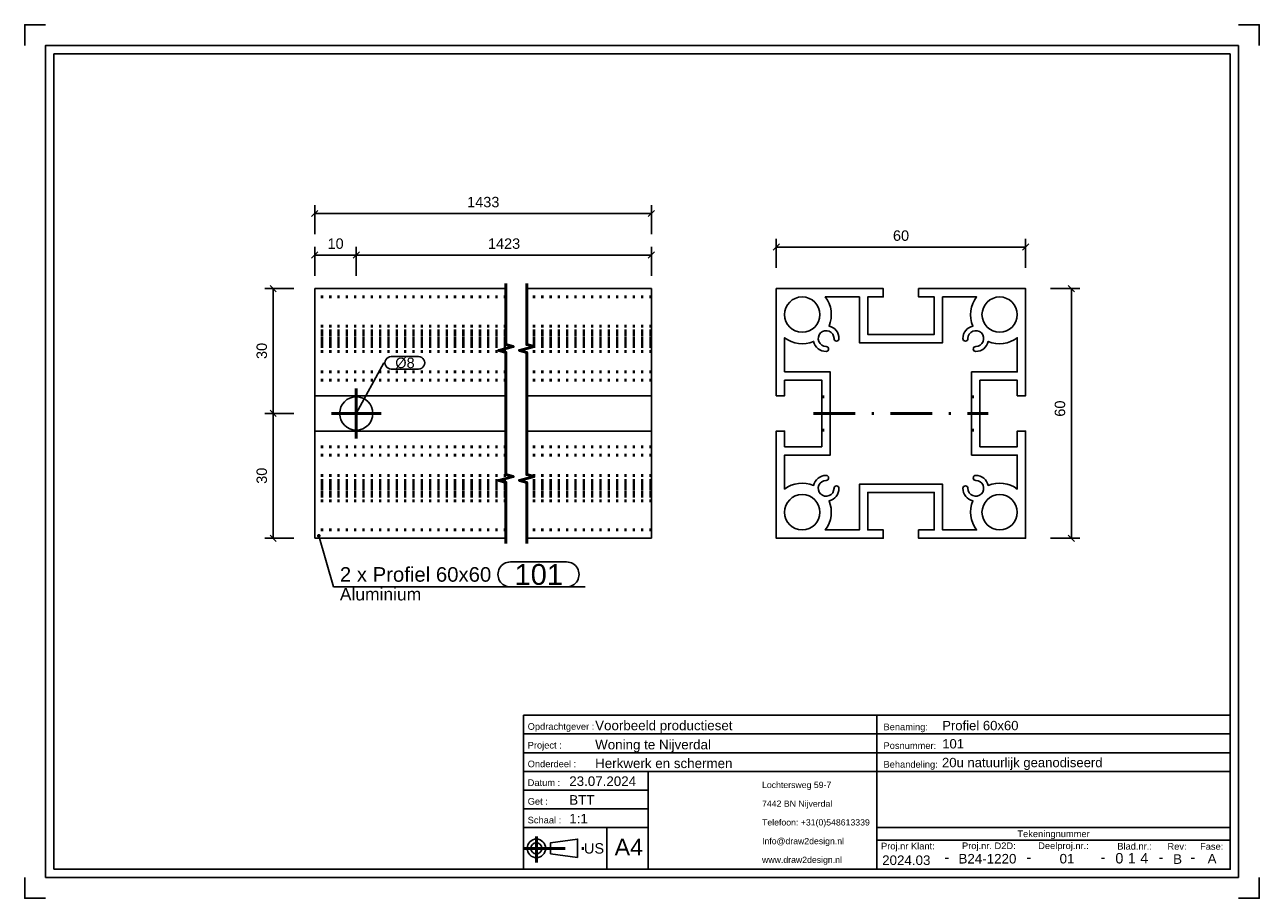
# Model space of a CAD drawing. Header units: millimetres. Extents: x 417 to 714, y -334 to -124.
import ezdxf
from ezdxf.enums import TextEntityAlignment as Align

# ---------------------------------------------------------------- set-up
doc = ezdxf.new("R2010")
doc.units = ezdxf.units.MM
doc.linetypes.add('DOT', pattern=[2, 0.5, -1.5])
doc.linetypes.add('STRICHPUNKT2', pattern=[18.5, 10, -4, 0.5, -4])
doc.layers.get('0').update_dxf_attribs({"linetype": 'CONTINUOUS'})
for name, color, linetype in [('DIM49', 4, 'CONTINUOUS'), ('TXT_ALL', 7, 'CONTINUOUS'), ('TXT_DIM49', 2, 'CONTINUOUS'), ('TXT_YELLOW', 2, 'CONTINUOUS')]:
    doc.layers.add(name, color=color, linetype=linetype)
doc.layers.add('LE_ALL', color=7, linetype='CONTINUOUS', lineweight=50)
doc.styles.add('ARIAL', font='arial.ttf')

# ---------------------------------------------------------------- blocks, each defined once
blk = doc.blocks.new('TFIELD_00005', base_point=(594.02, -324.86))
at = {"layer": 'TXT_YELLOW', "style": 'ARIAL'}
for s, p in [('Lochtersweg 59-7', (594.02, -306.86)), ('7442 BN Nijverdal', (594.02, -311.36)), ('Telefoon: +31(0)548613339', (594.02, -315.86)), ('Info@draw2design.nl', (594.02, -320.36)), ('www.draw2design.nl', (594.02, -324.86))]:
    blk.add_text(s, height=1.5, dxfattribs=at).set_placement(p, align=Align.MIDDLE_LEFT)
blk = doc.blocks.new('FLEX_00004', base_point=(606.83, -327.11))
blk.add_blockref('TFIELD_00005', (594.02, -324.86))
blk = doc.blocks.new('D2D_00003', base_point=(566.89, -325.25))
blk.add_blockref('FLEX_00004', (606.83, -327.11))
blk = doc.blocks.new('TFIELD_00007', base_point=(558.55, -321.8))
at = {"layer": 'TXT_YELLOW', "style": 'ARIAL'}
blk.add_text('A4', height=4, dxfattribs=at).set_placement((558.55, -321.8), align=Align.MIDDLE_LEFT)
blk = doc.blocks.new('FLEX_00006', base_point=(561.93, -321.8))
blk.add_blockref('TFIELD_00007', (558.55, -321.8))
blk = doc.blocks.new('TFIELD_00013', base_point=(551.17, -322.11))
at = {"layer": 'TXT_YELLOW', "style": 'ARIAL'}
blk.add_text('US', height=2.5, dxfattribs=at).set_placement((551.17, -322.11), align=Align.MIDDLE_LEFT)
blk = doc.blocks.new('FLEX_00012', base_point=(551.17, -322.11))
blk.add_blockref('TFIELD_00013', (551.17, -322.11))
blk = doc.blocks.new('US_00011', base_point=(541.08, -322.11))
blk.add_line((543.1, -323.44), (549.66, -324.33))
blk.add_lwpolyline([(543.1, -323.44), (543.1, -320.78), (549.66, -319.89), (549.66, -324.33)])
for radius in [2.22, 1.33]:
    blk.add_circle((539.74, -322.11), radius)
at = {"layer": 'LE_ALL', "color": 1, "linetype": 'STRICHPUNKT2'}
for p, q in [((539.74, -319.29), (539.74, -325.52)), ((536.64, -322.11), (551.51, -322.11))]:
    blk.add_line(p, q, dxfattribs=at)
blk.add_blockref('FLEX_00012', (551.17, -322.11))
blk = doc.blocks.new('SCHRIFE_00015', base_point=(547.64, -307.11))
for p, q in [((536.64, -290.11), (621.64, -290.11)), ((536.64, -290.11), (536.64, -327.11)), ((621.64, -290.11), (706.64, -290.11)), ((621.64, -327.11), (621.64, -290.11)), ((706.64, -290.11), (706.64, -327.11)), ((536.64, -294.61), (621.64, -294.61)), ((621.64, -294.61), (706.64, -294.61)), ((536.64, -299.11), (621.64, -299.11)), ((621.64, -299.11), (706.64, -299.11)), ((536.64, -303.61), (706.64, -303.61)), ((566.64, -303.61), (566.64, -327.11)), ((566.64, -308.11), (536.64, -308.11)), ((566.64, -312.61), (536.64, -312.61)), ((566.64, -317.11), (536.64, -317.11)), ((556.64, -317.11), (556.64, -327.11)), ((706.64, -317.11), (621.64, -317.11)), ((706.64, -320.11), (621.64, -320.11)), ((706.64, -327.11), (536.64, -327.11))]:
    blk.add_line(p, q)
at = {"layer": 'TXT_YELLOW', "style": 'ARIAL'}
for s, height, p in [('Voorbeeld productieset', 2.3, (553.87, -293.71)), ('Profiel 60x60', 2.25, (637.36, -293.71)), ('Woning te Nijverdal', 2.3, (553.87, -298.31)), ('101', 2.25, (637.36, -298.1)), ('Herkwerk en schermen', 2.3, (553.87, -302.81)), ('20u natuurlijk geanodiseerd', 2.25, (637.31, -302.6)), ('23.07.2024', 2.3, (547.64, -307.11)), ('BTT', 2.3, (547.64, -311.61)), ('1:1', 2.3, (547.64, -316.11))]:
    blk.add_text(s, height=height, dxfattribs=at).set_placement(p)
for s, height, p in [('B24-1220', 2.3, (648.24, -325.75)), ('01', 2.3, (667.38, -325.74)), ('B', 2.3, (693.98, -325.84)), ('A', 2.3, (702.28, -325.74)), ('2024.03', 2.3, (628.72, -326.11)), ('-', 2.5, (638.47, -325.45)), ('-', 2.5, (658.21, -325.45)), ('-', 2.5, (676.04, -325.45)), ('-', 2.5, (689.98, -325.45)), ('-', 2.5, (697.63, -325.45))]:
    blk.add_text(s, height=height, dxfattribs=at).set_placement(p, align=Align.CENTER)
blk = doc.blocks.new('TFIELD_00019', base_point=(685, -324.48))
at = {"layer": 'TXT_ALL', "style": 'ARIAL'}
blk.add_text('4', height=2.5, dxfattribs=at).set_placement((685, -324.48), align=Align.MIDDLE_LEFT)
blk = doc.blocks.new('4_00018')
blk.add_blockref('TFIELD_00019', (685, -324.48))
blk = doc.blocks.new('TELLER1_00017')
blk.add_blockref('4_00018', (0, 0))
blk = doc.blocks.new('TFIELD_00022', base_point=(682, -324.48))
at = {"layer": 'TXT_ALL', "style": 'ARIAL'}
blk.add_text('1', height=2.5, dxfattribs=at).set_placement((682, -324.48), align=Align.MIDDLE_LEFT)
blk = doc.blocks.new('1_00021')
blk.add_blockref('TFIELD_00022', (682, -324.48))
blk = doc.blocks.new('TELLER2_00020')
blk.add_blockref('1_00021', (0, 0))
blk = doc.blocks.new('TFIELD_00025', base_point=(679, -324.48))
at = {"layer": 'TXT_ALL', "style": 'ARIAL'}
blk.add_text('0', height=2.5, dxfattribs=at).set_placement((679, -324.48), align=Align.MIDDLE_LEFT)
blk = doc.blocks.new('0_00024')
blk.add_blockref('TFIELD_00025', (679, -324.48))
blk = doc.blocks.new('TELLER3_00023')
blk.add_blockref('0_00024', (0, 0))
blk = doc.blocks.new('NL_00026', base_point=(537.64, -293.61))
at = {"layer": 'TXT_ALL', "color": 1, "style": 'ARIAL'}
blk.add_text('Tekeningnummer', height=1.6, dxfattribs=at).set_placement((664.14, -318.61), align=Align.MIDDLE_CENTER)
at = {"layer": 'TXT_YELLOW', "style": 'ARIAL'}
for s, p in [('Opdrachtgever :', (537.64, -293.61)), ('Benaming:', (623.24, -293.71)), ('Project :', (537.64, -298.11)), ('Posnummer:', (623.24, -298.21)), ('Onderdeel :', (537.64, -302.61)), ('Behandeling:', (623.24, -302.71)), ('Datum :', (537.64, -307.11)), ('Get :', (537.64, -311.61)), ('Schaal :', (537.64, -316.11)), ('Proj.nr Klant:', (622.64, -322.36)), ('Proj.nr. D2D:', (642.12, -322.29)), ('Deelproj.nr.:', (660.45, -322.28)), ('Blad.nr.:', (679.48, -322.4)), ('Rev:', (691.55, -322.44)), ('Fase:', (699.39, -322.44))]:
    blk.add_text(s, height=1.6, dxfattribs=at).set_placement(p)
blk = doc.blocks.new('SCHRIFE_00014')
for name, p in [('SCHRIFE_00015', (547.64, -307.11)), ('NL_00026', (537.64, -293.61)), ('TELLER3_00023', (0, 0)), ('TELLER2_00020', (0, 0)), ('TELLER1_00017', (0, 0))]:
    blk.add_blockref(name, p)
blk = doc.blocks.new('DINA4Q_00002', base_point=(706.64, -131.11))
for p, q in [((708.64, -129.11), (708.64, -329.11)), ((423.64, -327.11), (423.64, -131.11)), ((423.64, -131.11), (706.64, -131.11)), ((421.64, -329.11), (708.64, -329.11))]:
    blk.add_line(p, q)
for points in [[(416.64, -129.11), (416.64, -124.11), (421.64, -124.11)], [(708.64, -124.11), (713.64, -124.11), (713.64, -129.11)], [(421.64, -329.11), (421.64, -129.11), (708.64, -129.11)], [(706.64, -131.11), (706.64, -327.11), (423.64, -327.11)], [(416.64, -329.11), (416.64, -334.11), (421.64, -334.11)], [(708.64, -334.11), (713.64, -334.11), (713.64, -329.11)]]:
    blk.add_lwpolyline(points)
for name, p in [('SCHRIFE_00014', (0, 0)), ('D2D_00003', (566.89, -325.25)), ('US_00011', (541.08, -322.11)), ('FLEX_00006', (561.93, -321.8))]:
    blk.add_blockref(name, p)
blk = doc.blocks.new('_ZBL0015_00001')
blk.add_blockref('DINA4Q_00002', (706.64, -131.11))
blk = doc.blocks.new('_D1', base_point=(489.49, -177.99))
at = {"layer": 'DIM49', "color": 1}
for p, q in [((486.41, -184.49), (486.41, -177.49)), ((496.41, -184.49), (496.41, -177.49)), ((487.16, -178.74), (485.66, -180.24)), ((486.41, -179.49), (496.41, -179.49)), ((495.66, -180.24), (497.16, -178.74))]:
    blk.add_line(p, q, dxfattribs=at)
at = {"layer": 'TXT_DIM49', "style": 'ARIAL'}
blk.add_text('10', height=2.5, dxfattribs=at).set_placement((489.49, -177.99))
blk = doc.blocks.new('_D2', base_point=(528.07, -177.99))
at = {"layer": 'DIM49', "color": 1}
for p, q in [((496.41, -184.49), (496.41, -177.49)), ((567.41, -184.49), (567.41, -177.49)), ((497.16, -178.74), (495.66, -180.24)), ((496.41, -179.49), (567.41, -179.49)), ((566.66, -180.24), (568.16, -178.74))]:
    blk.add_line(p, q, dxfattribs=at)
at = {"layer": 'TXT_DIM49', "style": 'ARIAL'}
blk.add_text('1423', height=2.5, dxfattribs=at).set_placement((528.07, -177.99))
blk = doc.blocks.new('_D3', base_point=(523.07, -167.99))
at = {"layer": 'DIM49', "color": 1}
for p, q in [((487.16, -168.74), (485.66, -170.24)), ((486.41, -174.49), (486.41, -167.49)), ((566.66, -170.24), (568.16, -168.74)), ((567.41, -174.49), (567.41, -167.49)), ((486.41, -169.49), (567.41, -169.49))]:
    blk.add_line(p, q, dxfattribs=at)
at = {"layer": 'TXT_DIM49', "style": 'ARIAL'}
blk.add_text('1433', height=2.5, dxfattribs=at).set_placement((523.07, -167.99))
blk = doc.blocks.new('_D4', base_point=(474.91, -234.48))
at = {"layer": 'DIM49', "color": 1}
for p, q in [((481.41, -217.56), (474.41, -217.56)), ((477.16, -218.31), (475.66, -216.81)), ((476.41, -247.56), (476.41, -217.56)), ((481.41, -247.56), (474.41, -247.56)), ((475.66, -246.81), (477.16, -248.31))]:
    blk.add_line(p, q, dxfattribs=at)
at = {"layer": 'TXT_DIM49', "style": 'ARIAL'}
blk.add_text('30', height=2.5, rotation=90.0002, dxfattribs=at).set_placement((474.91, -234.48))
blk = doc.blocks.new('_D5', base_point=(474.91, -204.48))
at = {"layer": 'DIM49', "color": 1}
for p, q in [((477.16, -188.31), (475.66, -186.81)), ((481.41, -187.56), (474.41, -187.56)), ((476.41, -217.56), (476.41, -187.56)), ((481.41, -217.56), (474.41, -217.56)), ((475.66, -216.81), (477.16, -218.31))]:
    blk.add_line(p, q, dxfattribs=at)
at = {"layer": 'TXT_DIM49', "style": 'ARIAL'}
blk.add_text('30', height=2.5, rotation=90.0002, dxfattribs=at).set_placement((474.91, -204.48))
blk = doc.blocks.new('SHAPE_00050', base_point=(496.41, -217.56))
at = {"layer": 'DIM49', "color": 3}
for p, q in [((504.79, -203.9), (511.39, -203.9)), ((496.41, -217.56), (503.04, -205.4)), ((511.39, -206.9), (504.79, -206.9))]:
    blk.add_line(p, q, dxfattribs=at)
for centre, start_param, end_param in [((504.79, -205.4), 1.570796, 4.712389), ((511.39, -205.4), 4.712389, 7.853982)]:
    blk.add_ellipse(centre, major_axis=(1.5, 0), ratio=1, start_param=start_param, end_param=end_param, dxfattribs=at)
at = {"layer": 'TXT_DIM49', "style": 'ARIAL'}
blk.add_text('Ø8', height=2.5, dxfattribs=at).set_placement((505.79, -205.4), align=Align.MIDDLE_LEFT)
blk = doc.blocks.new('SHAPE_00051', base_point=(487.38, -246.96))
at = {"layer": 'DIM49', "color": 3}
for p, q in [((487.12, -246.93), (487.64, -246.93)), ((487.18, -247.13), (487.59, -247.13)), ((487.49, -246.73), (487.27, -246.73)), ((487.38, -246.96), (490.96, -259.26)), ((533.48, -253.26), (547, -253.26)), ((490.96, -259.26), (551.5, -259.26)), ((547, -259.26), (533.48, -259.26))]:
    blk.add_line(p, q, dxfattribs=at)
blk.add_lwpolyline([(487.25, -246.74), (487.19, -246.78), (487.15, -246.84), (487.13, -246.9), (487.12, -246.97), (487.13, -247.04), (487.16, -247.1), (487.2, -247.15), (487.26, -247.19), (487.32, -247.22), (487.39, -247.23), (487.46, -247.22), (487.52, -247.19), (487.57, -247.15), (487.61, -247.09), (487.64, -247.03), (487.65, -246.96), (487.63, -246.89), (487.61, -246.83), (487.56, -246.77), (487.51, -246.73), (487.44, -246.71), (487.38, -246.7), (487.31, -246.71)], close=True, dxfattribs=at)
for centre, start_param, end_param in [((533.48, -256.26), 1.570796, 4.712389), ((547, -256.26), 4.712389, 7.853982)]:
    blk.add_ellipse(centre, major_axis=(3, 0), ratio=1, start_param=start_param, end_param=end_param, dxfattribs=at)
at = {"layer": 'TXT_DIM49', "style": 'ARIAL'}
for s, height, p in [('2 x Profiel 60x60', 3.5, (492.46, -256.26)), ('101', 5, (534.48, -256.26)), ('Aluminium', 3, (492.46, -261.01))]:
    blk.add_text(s, height=height, dxfattribs=at).set_placement(p, align=Align.MIDDLE_LEFT)
blk = doc.blocks.new('Profiel 60x60_00031', base_point=(567.41, -227.56))
for p, q in [((532.41, -187.56), (486.41, -187.56)), ((486.41, -213.31), (486.41, -187.56)), ((567.41, -187.56), (537.41, -187.56)), ((567.41, -213.31), (567.41, -187.56)), ((486.41, -221.81), (486.41, -213.31)), ((532.41, -213.31), (486.41, -213.31)), ((567.41, -213.31), (537.41, -213.31)), ((567.41, -221.81), (567.41, -213.31)), ((532.41, -221.81), (486.41, -221.81)), ((486.41, -247.56), (486.41, -221.81)), ((567.41, -221.81), (537.41, -221.81)), ((567.41, -247.56), (567.41, -221.81)), ((532.41, -247.56), (486.41, -247.56)), ((567.41, -247.56), (537.41, -247.56))]:
    blk.add_line(p, q)
blk.add_circle((496.41, -217.56), 4)
at = {"layer": 'LE_ALL', "color": 3, "linetype": 'DOT'}
for p, q in [((532.41, -189.56), (486.41, -189.56)), ((532.41, -189.56), (486.41, -189.56)), ((567.41, -189.56), (537.41, -189.56)), ((567.41, -189.56), (537.41, -189.56)), ((532.41, -196.54), (486.41, -196.54)), ((532.41, -197.66), (486.41, -197.66)), ((532.41, -198.06), (486.41, -198.06)), ((532.41, -198.56), (486.41, -198.56)), ((567.41, -196.54), (537.41, -196.54)), ((567.41, -197.66), (537.41, -197.66)), ((567.41, -198.06), (537.41, -198.06)), ((567.41, -198.56), (537.41, -198.56)), ((532.41, -199.38), (486.41, -199.38)), ((532.41, -199.56), (486.41, -199.56)), ((532.41, -200.16), (486.41, -200.16)), ((532.41, -200.26), (486.41, -200.26)), ((532.41, -200.56), (486.41, -200.56)), ((532.41, -200.81), (486.41, -200.81)), ((532.41, -201.46), (486.41, -201.46)), ((567.41, -199.38), (537.41, -199.38)), ((567.41, -199.56), (537.41, -199.56)), ((567.41, -200.16), (537.41, -200.16)), ((567.41, -200.26), (537.41, -200.26)), ((567.41, -200.56), (537.41, -200.56)), ((567.41, -200.81), (537.41, -200.81)), ((567.41, -201.46), (537.41, -201.46)), ((532.41, -202.66), (486.41, -202.66)), ((567.41, -202.66), (537.41, -202.66)), ((532.41, -207.56), (486.41, -207.56)), ((567.41, -207.56), (537.41, -207.56)), ((532.41, -209.56), (486.41, -209.56)), ((567.41, -209.56), (537.41, -209.56)), ((532.41, -225.56), (486.41, -225.56)), ((567.41, -225.56), (537.41, -225.56)), ((532.41, -227.56), (486.41, -227.56)), ((567.41, -227.56), (537.41, -227.56)), ((532.41, -232.46), (486.41, -232.46)), ((532.41, -233.66), (486.41, -233.66)), ((532.41, -234.31), (486.41, -234.31)), ((532.41, -234.56), (486.41, -234.56)), ((567.41, -232.46), (537.41, -232.46)), ((567.41, -233.66), (537.41, -233.66)), ((567.41, -234.31), (537.41, -234.31)), ((567.41, -234.56), (537.41, -234.56)), ((532.41, -234.87), (486.41, -234.87)), ((532.41, -234.96), (486.41, -234.96)), ((532.41, -235.56), (486.41, -235.56)), ((532.41, -235.75), (486.41, -235.75)), ((532.41, -236.56), (486.41, -236.56)), ((532.41, -237.06), (486.41, -237.06)), ((532.41, -237.46), (486.41, -237.46)), ((567.41, -234.87), (537.41, -234.87)), ((567.41, -234.96), (537.41, -234.96)), ((567.41, -235.56), (537.41, -235.56)), ((567.41, -235.75), (537.41, -235.75)), ((567.41, -236.56), (537.41, -236.56)), ((567.41, -237.06), (537.41, -237.06)), ((567.41, -237.46), (537.41, -237.46)), ((532.41, -238.58), (486.41, -238.58)), ((567.41, -238.58), (537.41, -238.58)), ((532.41, -245.56), (486.41, -245.56)), ((532.41, -245.56), (486.41, -245.56)), ((567.41, -245.56), (537.41, -245.56)), ((567.41, -245.56), (537.41, -245.56))]:
    blk.add_line(p, q, dxfattribs=at)
for name, p in [('_D3', (523.07, -167.99)), ('_D1', (489.49, -177.99)), ('_D2', (528.07, -177.99)), ('_D5', (474.91, -204.48)), ('SHAPE_00050', (496.41, -217.56)), ('_D4', (474.91, -234.48)), ('SHAPE_00051', (487.38, -246.96))]:
    blk.add_blockref(name, p)
blk = doc.blocks.new('_00033', base_point=(496.41, -217.56))
at = {"layer": 'LE_ALL', "color": 1, "linetype": 'STRICHPUNKT2'}
for q in [(496.41, -211.56), (496.41, -211.56), (490.41, -217.56), (490.41, -217.56), (496.41, -223.56), (502.41, -217.56), (496.41, -223.56), (502.41, -217.56)]:
    blk.add_line((496.41, -217.56), q, dxfattribs=at)
blk = doc.blocks.new('_00032')
blk.add_blockref('_00033', (496.41, -217.56))
blk = doc.blocks.new('Profiel 60x60_00030')
for name, p in [('Profiel 60x60_00031', (567.41, -227.56)), ('_00032', (0, 0))]:
    blk.add_blockref(name, p)
blk = doc.blocks.new('Tussenkoker_00029')
blk.add_blockref('Profiel 60x60_00030', (0, 0))
blk = doc.blocks.new('_A3D0051_00028')
blk.add_blockref('Tussenkoker_00029', (0, 0))
blk = doc.blocks.new('_SHORTEN_00034', base_point=(532.41, -248.81))
at = {"layer": 'LE_ALL', "color": 4}
for points in [[(532.41, -248.81), (532.41, -234.13), (530.66, -233.66), (534.16, -232.72), (532.41, -232.25), (532.41, -202.88), (530.66, -202.41), (534.16, -201.47), (532.41, -201), (532.41, -186.31)], [(537.41, -248.81), (537.41, -234.13), (535.66, -233.66), (539.16, -232.72), (537.41, -232.25), (537.41, -202.88), (535.66, -202.41), (539.16, -201.47), (537.41, -201), (537.41, -186.31)]]:
    blk.add_lwpolyline(points, dxfattribs=at)
blk = doc.blocks.new('_ANS0051_00027')
for name, p in [('_A3D0051_00028', (0, 0)), ('_SHORTEN_00034', (532.41, -248.81))]:
    blk.add_blockref(name, p)
blk = doc.blocks.new('_D6', base_point=(625.51, -176.06))
at = {"layer": 'DIM49', "color": 1}
for p, q in [((598.18, -176.81), (596.68, -178.31)), ((597.43, -182.56), (597.43, -175.56)), ((657.43, -177.56), (597.43, -177.56)), ((656.68, -178.31), (658.18, -176.81)), ((657.43, -182.56), (657.43, -175.56))]:
    blk.add_line(p, q, dxfattribs=at)
at = {"layer": 'TXT_DIM49', "style": 'ARIAL'}
blk.add_text('60', height=2.5, dxfattribs=at).set_placement((625.51, -176.06))
blk = doc.blocks.new('_D7', base_point=(666.93, -218.34))
at = {"layer": 'DIM49', "color": 1}
for p, q in [((669.18, -188.31), (667.68, -186.81)), ((663.43, -187.56), (670.43, -187.56)), ((668.43, -247.56), (668.43, -187.56)), ((663.43, -247.56), (670.43, -247.56)), ((667.68, -246.81), (669.18, -248.31))]:
    blk.add_line(p, q, dxfattribs=at)
at = {"layer": 'TXT_DIM49', "style": 'ARIAL'}
blk.add_text('60', height=2.5, rotation=90.0002, dxfattribs=at).set_placement((666.93, -218.34))
blk = doc.blocks.new('Profiel 60x60_00039', base_point=(608.43, -221.56))
blk.add_lwpolyline([(608.43, -225.56), (608.43, -209.56), (599.43, -209.56), (599.43, -213.31), (597.43, -213.31), (597.43, -187.56), (623.18, -187.56), (623.18, -189.56), (619.43, -189.56), (619.43, -198.56), (635.43, -198.56), (635.43, -189.56), (631.68, -189.56), (631.68, -187.56), (657.43, -187.56), (657.43, -213.31), (655.43, -213.31), (655.43, -209.56), (646.43, -209.56), (646.43, -225.56), (655.43, -225.56), (655.43, -221.81), (657.43, -221.81), (657.43, -247.56), (631.68, -247.56), (631.68, -245.56), (635.43, -245.56), (635.43, -236.56), (619.43, -236.56), (619.43, -245.56), (623.18, -245.56), (623.18, -247.56), (597.43, -247.56), (597.43, -221.81), (599.43, -221.81), (599.43, -225.56)], close=True)
blk.add_lwpolyline([(599.43, -207.56), (610.43, -207.56), (610.43, -227.56), (599.43, -227.56), (599.43, -235.75, -0.269494), (606.41, -234.87, -0.349335), (609.43, -232.46, -1), (609.43, -233.66, 2.414214), (611.33, -235.56, -1), (612.53, -235.56, -0.349335), (610.13, -238.58, -0.269494), (609.24, -245.56), (617.43, -245.56), (617.43, -234.56), (637.43, -234.56), (637.43, -245.56), (645.62, -245.56, -0.269494), (644.73, -238.58, -0.349335), (642.33, -235.56, -1), (643.53, -235.56, 2.414214), (645.43, -233.66, -1), (645.43, -232.46, -0.349335), (648.45, -234.87, -0.269494), (655.43, -235.75), (655.43, -227.56), (644.43, -227.56), (644.43, -207.56), (655.43, -207.56), (655.43, -199.38, -0.269494), (648.45, -200.26, -0.349335), (645.43, -202.66, -1), (645.43, -201.46, 2.414214), (643.53, -199.56, -1), (642.33, -199.56, -0.349335), (644.73, -196.54, -0.269494), (645.62, -189.56), (637.43, -189.56), (637.43, -200.56), (617.43, -200.56), (617.43, -189.56), (609.24, -189.56, -0.269494), (610.13, -196.54, -0.349335), (612.53, -199.56, -1), (611.33, -199.56, 2.414214), (609.43, -201.46, -1), (609.43, -202.66, -0.349335), (606.41, -200.26, -0.269494), (599.43, -199.38)], format="xyb", close=True)
for centre in [(603.68, -193.81), (651.18, -193.81), (603.68, -241.31), (651.18, -241.31)]:
    blk.add_circle(centre, 4.25)
at = {"layer": 'LE_ALL', "color": 3, "linetype": 'DOT'}
for p, q in [((608.43, -213.56), (610.43, -213.56)), ((644.43, -213.56), (646.43, -213.56)), ((608.43, -221.56), (610.43, -221.56)), ((644.43, -221.56), (646.43, -221.56))]:
    blk.add_line(p, q, dxfattribs=at)
for name, p in [('_D6', (625.51, -176.06)), ('_D7', (666.93, -218.34))]:
    blk.add_blockref(name, p)
blk = doc.blocks.new('_00041', base_point=(606.43, -217.56))
at = {"layer": 'LE_ALL', "color": 1, "linetype": 'STRICHPUNKT2'}
blk.add_line((606.43, -217.56), (648.43, -217.56), dxfattribs=at)
blk = doc.blocks.new('_00040')
blk.add_blockref('_00041', (606.43, -217.56))
blk = doc.blocks.new('Profiel 60x60_00038')
for name, p in [('Profiel 60x60_00039', (608.43, -221.56)), ('_00040', (0, 0))]:
    blk.add_blockref(name, p)
blk = doc.blocks.new('Tussenkoker_00037')
blk.add_blockref('Profiel 60x60_00038', (0, 0))
blk = doc.blocks.new('_A3D0052_00036')
blk.add_blockref('Tussenkoker_00037', (0, 0))
blk = doc.blocks.new('_ANS0052_00035')
blk.add_blockref('_A3D0052_00036', (0, 0))

msp = doc.modelspace()

# ---------------------------------------------------------------- block references
for name in ['_ZBL0015_00001', '_ANS0051_00027', '_ANS0052_00035']:
    msp.add_blockref(name, (0, 0))

doc.saveas('drawing.dxf')
